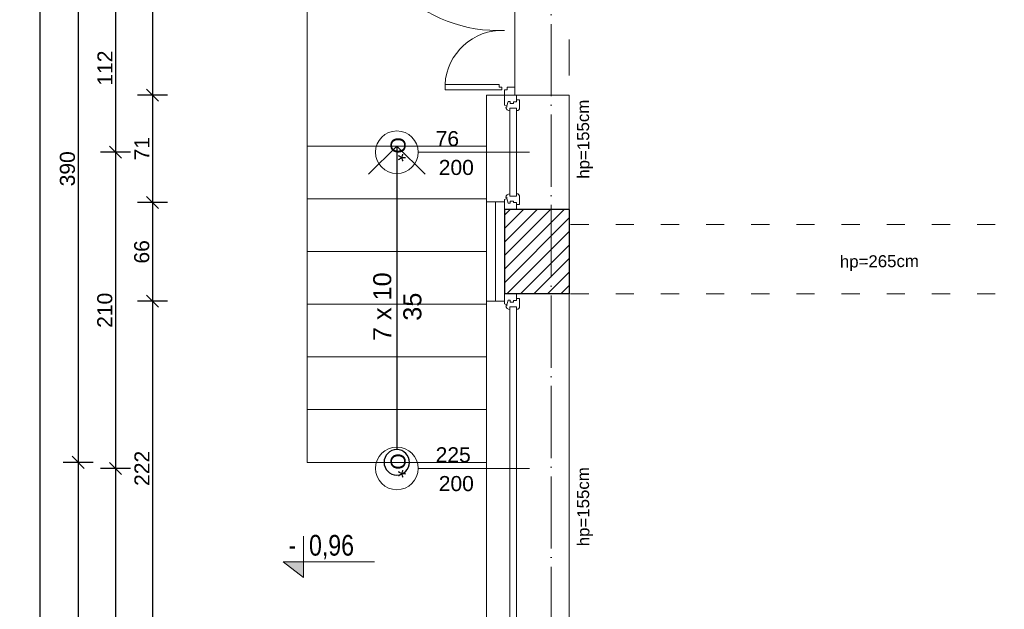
# Model space of a CAD drawing. Header units: millimetres. Extents: x 6506 to 39690, y 6022 to 25261.
# Tile 21 of 59: x 12971 to 13625, y 19042 to 19434. Entities that reach past the tile are written whole.
import ezdxf
from ezdxf.enums import TextEntityAlignment as Align

# ---------------------------------------------------------------- set-up
doc = ezdxf.new("R2010")
doc.units = ezdxf.units.MM
for name, pattern in [('ACAD_ISO03W100', [30, 12, -18]), ('ACAD_ISO04W100', [30, 24, -3, 0, -3]), ('DASHED', [19.05, 12.7, -6.35])]:
    doc.linetypes.add(name, pattern=pattern)
doc.layers.add('A_HATCH', color=7, linetype='Continuous', lineweight=5, true_color=0x999999)
doc.layers.add('A_IZOLEACJA TERMI_PROJEKTOWANA', color=7, linetype='Continuous', lineweight=15, true_color=0x0089b6)
for name, color, linetype, lineweight in [('A_KONST_ISTNIEJĄCE', 83, 'Continuous', 25), ('A_OPISY', 40, 'Continuous', 9), ('A_OSIE KONSTRUKCYJNE', 150, 'ACAD_ISO04W100', 5), ('A_STOLARKA OKIENNA', 141, 'Continuous', 15), ('A_TEKST', 7, 'Continuous', 15), ('A_WIDOK', 141, 'Continuous', 13), ('A_WIDOK-NAD', 221, 'DASHED', 13), ('A_WYMIAROWANIE', 7, 'Continuous', 9)]:
    doc.layers.add(name, color=color, linetype=linetype, lineweight=lineweight)
doc.layers.add('A_NIEWIDOCZNE  POMOCNICZE', color=252, linetype='ACAD_ISO03W100', lineweight=5, plot=False)
doc.layers.add('AA OPISY', color=40, linetype='Continuous')
doc.styles.add('APLUS', font='arial.ttf', dxfattribs={"width": 0.6})
doc.styles.get("Standard").update_dxf_attribs({"font": 'arial.ttf'})
doc.linetypes.add('BATTING', pattern='A,0.0001,-0.1,[134,ltypeshp.shx,S=0.1,R=0,X=-0.1,Y=0],-0.2,[134,ltypeshp.shx,S=0.1,R=180,X=0.1,Y=0],-0.1', length=0.4001)
doc.dimstyles.new('1 do 100', dxfattribs={"dimtxt": 10, "dimasz": 8, "dimexe": 10, "dimexo": 10, "dimgap": 2, "dimtad": 1, "dimdec": 0, "dimtxsty": 'Standard', "dimblk": 'OBLIQUE', "dimcen": 2.5, "dimadec": 0, "dimazin": 0, "dimtfac": 1, "dimtdec": 0, "dimtmove": 0, "dimatfit": 3, "dimldrblk": 'OBLIQUE', "dimfxl": 10, "dimfxlon": 1, "dimarcsym": 0})

# ---------------------------------------------------------------- blocks, each defined once
blk = doc.blocks.new('*U179')
at = {"color": 144}
for p, q in [((118, 0), (118, -8)), ((118, 0), (124.68, 0)), ((118, 0), (118, -8)), ((124.68, 0), (125.26, -1.55)), ((187.32, 0), (186.74, -1.55)), ((194, 0), (187.32, 0)), ((194, 0), (194, -8)), ((122.24, -2.4), (125.26, -1.55)), ((122.24, -3.73), (122.24, -2.4)), ((123.61, -3.73), (122.24, -3.73)), ((122.59, -8), (122.59, -6.06)), ((122.59, -6.06), (123.61, -6.06)), ((123.61, -6.06), (123.61, -3.73)), ((125.26, -1.55), (126.11, -1.55)), ((126.11, -1.55), (126.01, -1.01)), ((126.75, -7.98), (126.75, -3.66)), ((126.75, -3.66), (128.38, -3.66)), ((185.25, -3.66), (183.62, -3.66)), ((185.25, -7.98), (185.25, -3.66)), ((185.89, -1.55), (185.99, -1.01)), ((186.74, -1.55), (185.89, -1.55)), ((189.76, -2.4), (186.74, -1.55)), ((188.39, -6.06), (188.39, -3.73)), ((188.39, -3.73), (189.76, -3.73)), ((189.41, -6.06), (188.39, -6.06)), ((189.41, -8), (189.41, -6.06)), ((189.76, -3.73), (189.76, -2.4)), ((118, -8), (121.2, -8)), ((121.2, -8), (121.2, -9.92)), ((121.2, -8), (122.59, -8)), ((121.2, -9.92), (127.06, -9.92)), ((128.34, -7.98), (126.75, -7.98)), ((128.34, -9.03), (128.34, -7.98)), ((183.66, -9.03), (183.66, -7.98)), ((183.66, -7.98), (185.25, -7.98)), ((190.8, -9.92), (184.94, -9.92)), ((190.8, -8), (189.41, -8)), ((194, -8), (190.8, -8)), ((190.8, -8), (190.8, -9.92))]:
    blk.add_line(p, q, dxfattribs=at)
blk.add_lwpolyline([(126.75, -3.66), (185.25, -3.66), (185.25, -7.98), (126.75, -7.98)], close=True, dxfattribs=at)
for centre, radius, start, end in [((125.87, -3.52), 2.51, 356.81051, 86.81051), ((186.13, -3.52), 2.51, 93.18949, 183.18949), ((126.97, -8.42), 1.5, 273.35533, 335.68535), ((185.03, -8.42), 1.5, 204.31465, 266.64467)]:
    blk.add_arc(centre, radius, start, end, dxfattribs=at)
blk = doc.blocks.new('*U180')
at = {"color": 144}
for p, q in [((-26, 0), (-26, -8)), ((-26, 0), (-19.32, 0)), ((-26, 0), (-26, -8)), ((-19.32, 0), (-18.74, -1.55)), ((199.32, 0), (198.74, -1.55)), ((206, 0), (199.32, 0)), ((206, 0), (206, -8)), ((-21.76, -2.4), (-18.74, -1.55)), ((-21.76, -3.73), (-21.76, -2.4)), ((-20.39, -3.73), (-21.76, -3.73)), ((-21.41, -8), (-21.41, -6.06)), ((-21.41, -6.06), (-20.39, -6.06)), ((-20.39, -6.06), (-20.39, -3.73)), ((-18.74, -1.55), (-17.89, -1.55)), ((-17.89, -1.55), (-17.99, -1.01)), ((-17.25, -7.98), (-17.25, -3.66)), ((-17.25, -3.66), (-15.62, -3.66)), ((197.25, -3.66), (195.62, -3.66)), ((197.25, -7.98), (197.25, -3.66)), ((197.89, -1.55), (197.99, -1.01)), ((198.74, -1.55), (197.89, -1.55)), ((201.76, -2.4), (198.74, -1.55)), ((200.39, -6.06), (200.39, -3.73)), ((200.39, -3.73), (201.76, -3.73)), ((201.41, -6.06), (200.39, -6.06)), ((201.41, -8), (201.41, -6.06)), ((201.76, -3.73), (201.76, -2.4)), ((-26, -8), (-22.8, -8)), ((-22.8, -8), (-22.8, -9.92)), ((-22.8, -8), (-21.41, -8)), ((-22.8, -9.92), (-16.94, -9.92)), ((-15.66, -7.98), (-17.25, -7.98)), ((-15.66, -9.03), (-15.66, -7.98)), ((195.66, -9.03), (195.66, -7.98)), ((195.66, -7.98), (197.25, -7.98)), ((202.8, -9.92), (196.94, -9.92)), ((202.8, -8), (201.41, -8)), ((206, -8), (202.8, -8)), ((202.8, -8), (202.8, -9.92))]:
    blk.add_line(p, q, dxfattribs=at)
blk.add_lwpolyline([(-17.25, -3.66), (197.25, -3.66), (197.25, -7.98), (-17.25, -7.98)], close=True, dxfattribs=at)
for centre, radius, start, end in [((-18.13, -3.52), 2.51, 356.81051, 86.81051), ((198.13, -3.52), 2.51, 93.18949, 183.18949), ((-17.03, -8.42), 1.5, 273.35533, 335.68535), ((197.03, -8.42), 1.5, 204.31465, 266.64467)]:
    blk.add_arc(centre, radius, start, end, dxfattribs=at)
blk = doc.blocks.new('WARTOŚĆ')
at = {"layer": 'A_OPISY', "color": 144}
blk.add_line((0, 0), (0, 73.97), dxfattribs=at)
blk.add_circle((0, 88.12), 14.15, dxfattribs=at)
blk.add_attdef('OZ', (-9.99, 82.42), '', height=10, dxfattribs=at)
for tag, p in [('S', (-4.03, 32.64)), ('H', (15.09, 32.64))]:
    blk.add_attdef(tag, p, '', height=10, rotation=90, dxfattribs=at)
blk = doc.blocks.new('*U157')
at = {"layer": 'AA OPISY'}
for q in [(46.47, 18.82), (-136.57, 0), (46.47, -18.82)]:
    blk.add_line((65, 0), q, dxfattribs=at)
blk.add_circle((-145, 0), 8.43, dxfattribs=at)
blk = doc.blocks.new('*U9')
blk.add_hatch(color=256).paths.add_polyline_path([(0, 0.1532), (-0.198, 0.1532), (0, 0)])
blk.add_line((0, 0.1532), (0, 0.4))
blk.add_lwpolyline([(0, 0.1532), (0, 0), (-0.198, 0.1532), (0.6852, 0.1532)])
at = {"style": 'APLUS', "width": 0.8}
blk.add_attdef('%%P_0.00', text='', height=0.2, dxfattribs=at).set_placement((-0.1457, 0.1532), align=Align.BOTTOM_LEFT)
blk = doc.blocks.new('OSI')
at = {"layer": 'A_OSIE KONSTRUKCYJNE', "ltscale": 2}
blk.add_line((16364.03, 22227.01), (16364.03, 19966.92), dxfattribs=at)
blk = doc.blocks.new('_Oblique')
at = {"color": 0, "linetype": 'ByBlock', "lineweight": -2}
blk.add_line((-0.5, -0.5), (0.5, 0.5), dxfattribs=at)
blk = doc.blocks.new('*D352')
at = {"layer": 'A_WYMIAROWANIE', "color": 0, "lineweight": -2, "ltscale": 2, "transparency": 16777216}
for p, q in [((13069.54, 19527.66), (13049.54, 19527.66)), ((13059.54, 19527.66), (13059.54, 19383.66)), ((13069.54, 19383.66), (13049.54, 19383.66))]:
    blk.add_line(p, q, dxfattribs=at)
at = {"layer": 'Defpoints', "color": 0, "ltscale": 2, "transparency": 16777216}
for p in [(13281.26, 19527.66), (13059.54, 19383.66), (13308.76, 19383.66)]:
    blk.add_point(p, dxfattribs=at)
at = {"layer": 'A_WYMIAROWANIE', "color": 0, "lineweight": -2, "ltscale": 2, "transparency": 16777216, "xscale": 8, "yscale": 8, "zscale": 8}
for p, rotation in [((13059.54, 19527.66), 90), ((13059.54, 19383.66), 270)]:
    blk.add_blockref('_Oblique', p, dxfattribs=dict(at, rotation=rotation))
at = {"layer": 'A_WYMIAROWANIE', "color": 0, "ltscale": 2, "transparency": 16777216, "insert": (13052.52, 19455.66), "char_height": 10, "attachment_point": 5, "rotation": 90}
blk.add_mtext('144', dxfattribs=at)
blk = doc.blocks.new('*D353')
at = {"layer": 'A_WYMIAROWANIE', "color": 0, "lineweight": -2, "ltscale": 2, "transparency": 16777216}
for p, q in [((13069.54, 19383.66), (13049.54, 19383.66)), ((13059.54, 19383.66), (13059.54, 19312.3)), ((13069.54, 19312.3), (13049.54, 19312.3))]:
    blk.add_line(p, q, dxfattribs=at)
at = {"layer": 'Defpoints', "color": 0, "ltscale": 2, "transparency": 16777216}
for p in [(13308.76, 19383.66), (13059.54, 19312.3), (13287.26, 19312.3)]:
    blk.add_point(p, dxfattribs=at)
at = {"layer": 'A_WYMIAROWANIE', "color": 0, "lineweight": -2, "ltscale": 2, "transparency": 16777216, "xscale": 8, "yscale": 8, "zscale": 8}
for p, rotation in [((13059.54, 19383.66), 90), ((13059.54, 19312.3), 270)]:
    blk.add_blockref('_Oblique', p, dxfattribs=dict(at, rotation=rotation))
at = {"layer": 'A_WYMIAROWANIE', "color": 0, "ltscale": 2, "transparency": 16777216, "insert": (13052.52, 19347.98), "char_height": 10, "attachment_point": 5, "rotation": 90}
blk.add_mtext('71', dxfattribs=at)
blk = doc.blocks.new('*D354')
at = {"layer": 'A_WYMIAROWANIE', "color": 0, "lineweight": -2, "ltscale": 2, "transparency": 16777216}
for p, q in [((13069.54, 19312.3), (13049.54, 19312.3)), ((13059.54, 19312.3), (13059.54, 19246.66)), ((13069.54, 19246.66), (13049.54, 19246.66))]:
    blk.add_line(p, q, dxfattribs=at)
at = {"layer": 'Defpoints', "color": 0, "ltscale": 2, "transparency": 16777216}
for p in [(13287.26, 19312.3), (13059.54, 19246.66), (13281.26, 19246.66)]:
    blk.add_point(p, dxfattribs=at)
at = {"layer": 'A_WYMIAROWANIE', "color": 0, "lineweight": -2, "ltscale": 2, "transparency": 16777216, "xscale": 8, "yscale": 8, "zscale": 8}
for p, rotation in [((13059.54, 19312.3), 90), ((13059.54, 19246.66), 270)]:
    blk.add_blockref('_Oblique', p, dxfattribs=dict(at, rotation=rotation))
at = {"layer": 'A_WYMIAROWANIE', "color": 0, "ltscale": 2, "transparency": 16777216, "insert": (13052.44, 19279.48), "char_height": 10, "attachment_point": 5, "rotation": 90}
blk.add_mtext('66', dxfattribs=at)
blk = doc.blocks.new('*D355')
at = {"layer": 'A_WYMIAROWANIE', "color": 0, "lineweight": -2, "ltscale": 2, "transparency": 16777216}
for p, q in [((13069.54, 19246.66), (13049.54, 19246.66)), ((13059.54, 19246.66), (13059.54, 19024.66)), ((13069.54, 19024.66), (13049.54, 19024.66))]:
    blk.add_line(p, q, dxfattribs=at)
at = {"layer": 'Defpoints', "color": 0, "ltscale": 2, "transparency": 16777216}
for p in [(13281.26, 19246.66), (13059.54, 19024.66), (13281.26, 19024.66)]:
    blk.add_point(p, dxfattribs=at)
at = {"layer": 'A_WYMIAROWANIE', "color": 0, "lineweight": -2, "ltscale": 2, "transparency": 16777216, "xscale": 8, "yscale": 8, "zscale": 8}
for p, rotation in [((13059.54, 19246.66), 90), ((13059.54, 19024.66), 270)]:
    blk.add_blockref('_Oblique', p, dxfattribs=dict(at, rotation=rotation))
at = {"layer": 'A_WYMIAROWANIE', "color": 0, "ltscale": 2, "transparency": 16777216, "insert": (13052.52, 19135.66), "char_height": 10, "attachment_point": 5, "rotation": 90}
blk.add_mtext('222', dxfattribs=at)
blk = doc.blocks.new('*D364')
at = {"layer": 'A_WYMIAROWANIE', "color": 0, "lineweight": -2, "ltscale": 2, "transparency": 16777216}
for p, q in [((13044.97, 19457.5), (13024.97, 19457.5)), ((13034.97, 19457.5), (13034.97, 19345.66)), ((13044.97, 19345.66), (13024.97, 19345.66))]:
    blk.add_line(p, q, dxfattribs=at)
at = {"layer": 'Defpoints', "color": 0, "ltscale": 2, "transparency": 16777216}
for p in [(13284.3, 19457.5), (13034.97, 19345.66), (13296.92, 19345.66)]:
    blk.add_point(p, dxfattribs=at)
at = {"layer": 'A_WYMIAROWANIE', "color": 0, "lineweight": -2, "ltscale": 2, "transparency": 16777216, "xscale": 8, "yscale": 8, "zscale": 8}
for p, rotation in [((13034.97, 19457.5), 90), ((13034.97, 19345.66), 270)]:
    blk.add_blockref('_Oblique', p, dxfattribs=dict(at, rotation=rotation))
at = {"layer": 'A_WYMIAROWANIE', "color": 0, "ltscale": 2, "transparency": 16777216, "insert": (13027.95, 19401.58), "char_height": 10, "attachment_point": 5, "rotation": 90}
blk.add_mtext('112', dxfattribs=at)
blk = doc.blocks.new('*D365')
at = {"layer": 'A_WYMIAROWANIE', "color": 0, "lineweight": -2, "ltscale": 2, "transparency": 16777216}
for p, q in [((13044.97, 19345.66), (13024.97, 19345.66)), ((13034.97, 19345.66), (13034.97, 19135.66)), ((13044.97, 19135.66), (13024.97, 19135.66))]:
    blk.add_line(p, q, dxfattribs=at)
at = {"layer": 'Defpoints', "color": 0, "ltscale": 2, "transparency": 16777216}
for p in [(13296.92, 19345.66), (13034.97, 19135.66), (13296.92, 19135.66)]:
    blk.add_point(p, dxfattribs=at)
at = {"layer": 'A_WYMIAROWANIE', "color": 0, "lineweight": -2, "ltscale": 2, "transparency": 16777216, "xscale": 8, "yscale": 8, "zscale": 8}
for p, rotation in [((13034.97, 19345.66), 90), ((13034.97, 19135.66), 270)]:
    blk.add_blockref('_Oblique', p, dxfattribs=dict(at, rotation=rotation))
at = {"layer": 'A_WYMIAROWANIE', "color": 0, "ltscale": 2, "transparency": 16777216, "insert": (13027.87, 19240.66), "char_height": 10, "attachment_point": 5, "rotation": 90}
blk.add_mtext('210', dxfattribs=at)
blk = doc.blocks.new('*D366')
at = {"layer": 'A_WYMIAROWANIE', "color": 0, "lineweight": -2, "ltscale": 2, "transparency": 16777216}
for p, q in [((13044.97, 19135.66), (13024.97, 19135.66)), ((13034.97, 19135.66), (13034.97, 18321.66)), ((13044.97, 18321.66), (13024.97, 18321.66))]:
    blk.add_line(p, q, dxfattribs=at)
at = {"layer": 'Defpoints', "color": 0, "ltscale": 2, "transparency": 16777216}
for p in [(13296.92, 19135.66), (13034.97, 18321.66), (13299.08, 18321.66)]:
    blk.add_point(p, dxfattribs=at)
at = {"layer": 'A_WYMIAROWANIE', "color": 0, "lineweight": -2, "ltscale": 2, "transparency": 16777216, "xscale": 8, "yscale": 8, "zscale": 8}
for p, rotation in [((13034.97, 19135.66), 90), ((13034.97, 18321.66), 270)]:
    blk.add_blockref('_Oblique', p, dxfattribs=dict(at, rotation=rotation))
at = {"layer": 'A_WYMIAROWANIE', "color": 0, "ltscale": 2, "transparency": 16777216, "insert": (13027.87, 18728.66), "char_height": 10, "attachment_point": 5, "rotation": 90}
blk.add_mtext('814', dxfattribs=at)
blk = doc.blocks.new('*D373')
at = {"layer": 'A_WYMIAROWANIE', "color": 0, "lineweight": -2, "ltscale": 2, "transparency": 16777216}
for p, q in [((13020.18, 19529.66), (13000.18, 19529.66)), ((13010.18, 19529.66), (13010.18, 19139.66)), ((13020.18, 19139.66), (13000.18, 19139.66))]:
    blk.add_line(p, q, dxfattribs=at)
at = {"layer": 'Defpoints', "color": 0, "ltscale": 2, "transparency": 16777216}
for p in [(13252.68, 19529.66), (13010.18, 19139.66), (13181.82, 19139.66)]:
    blk.add_point(p, dxfattribs=at)
at = {"layer": 'A_WYMIAROWANIE', "color": 0, "lineweight": -2, "ltscale": 2, "transparency": 16777216, "xscale": 8, "yscale": 8, "zscale": 8}
for p, rotation in [((13010.18, 19529.66), 90), ((13010.18, 19139.66), 270)]:
    blk.add_blockref('_Oblique', p, dxfattribs=dict(at, rotation=rotation))
at = {"layer": 'A_WYMIAROWANIE', "color": 0, "ltscale": 2, "transparency": 16777216, "insert": (13003.07, 19334.66), "char_height": 10, "attachment_point": 5, "rotation": 90}
blk.add_mtext('390', dxfattribs=at)
blk = doc.blocks.new('*D374')
at = {"layer": 'A_WYMIAROWANIE', "color": 0, "lineweight": -2, "ltscale": 2, "transparency": 16777216}
for p, q in [((13020.18, 19139.66), (13000.18, 19139.66)), ((13010.18, 19139.66), (13010.18, 18149.66)), ((13020.18, 18149.66), (13000.18, 18149.66))]:
    blk.add_line(p, q, dxfattribs=at)
at = {"layer": 'Defpoints', "color": 0, "ltscale": 2, "transparency": 16777216}
for p in [(13181.82, 19139.66), (13010.18, 18149.66), (13281.26, 18149.66)]:
    blk.add_point(p, dxfattribs=at)
at = {"layer": 'A_WYMIAROWANIE', "color": 0, "lineweight": -2, "ltscale": 2, "transparency": 16777216, "xscale": 8, "yscale": 8, "zscale": 8}
for p, rotation in [((13010.18, 19139.66), 90), ((13010.18, 18149.66), 270)]:
    blk.add_blockref('_Oblique', p, dxfattribs=dict(at, rotation=rotation))
at = {"layer": 'A_WYMIAROWANIE', "color": 0, "ltscale": 2, "transparency": 16777216, "insert": (13003.07, 18644.66), "char_height": 10, "attachment_point": 5, "rotation": 90}
blk.add_mtext('990', dxfattribs=at)
blk = doc.blocks.new('*D379')
at = {"layer": 'A_WYMIAROWANIE', "color": 0, "lineweight": -2, "ltscale": 2, "transparency": 16777216}
for p, q in [((12994.99, 19655.66), (12974.99, 19655.66)), ((12984.99, 17890.66), (12984.99, 19655.66)), ((12994.99, 17890.66), (12974.99, 17890.66))]:
    blk.add_line(p, q, dxfattribs=at)
at = {"layer": 'Defpoints', "color": 0, "ltscale": 2, "transparency": 16777216}
for p in [(12984.99, 19655.66), (13281.26, 19655.66), (13975.26, 17890.66)]:
    blk.add_point(p, dxfattribs=at)
at = {"layer": 'A_WYMIAROWANIE', "color": 0, "lineweight": -2, "ltscale": 2, "transparency": 16777216, "xscale": 8, "yscale": 8, "zscale": 8}
for p, rotation in [((12984.99, 19655.66), 90), ((12984.99, 17890.66), 270)]:
    blk.add_blockref('_Oblique', p, dxfattribs=dict(at, rotation=rotation))
at = {"layer": 'A_WYMIAROWANIE', "color": 0, "ltscale": 2, "transparency": 16777216, "insert": (12977.88, 18773.16), "char_height": 10, "attachment_point": 5, "rotation": 90}
blk.add_mtext('1765', dxfattribs=at)

msp = doc.modelspace()

# ---------------------------------------------------------------- hatches: boundary and pattern name
at = {"layer": 'A_HATCH'}
h = msp.add_hatch(dxfattribs=at)
h.set_pattern_fill('ANSI31', color=256, scale=2)
h.set_pattern_definition([(45, (-1713.23, 355.087), (-4.490128, 4.490128), [])])
h.paths.add_polyline_path([(14201.26, 19300.66), (14129.26, 19300.66), (14129.26, 19244.66), (14201.26, 19244.66)])
h.paths.add_polyline_path([(14201.26, 19595.66), (14158.26, 19595.66), (14158.26, 19530.66), (14201.26, 19530.66)])
h.paths.add_polyline_path([(14158.26, 19595.66), (14129.26, 19595.66), (14129.26, 19530.66), (14158.26, 19530.66)])
h.paths.add_polyline_path([(14229.26, 19638.66), (14158.26, 19638.66), (14158.26, 19643.66), (13983.29, 19643.66), (13983.29, 19635.66), (13983.26, 19600.66), (14115.26, 19600.66), (14115.26, 19595.66), (14229.26, 19595.66)])
h.paths.add_polyline_path([(14510.26, 19638.66), (14466.26, 19638.66), (14466.26, 19630.66), (14466.26, 19595.66), (14510.26, 19595.66)])
h.paths.add_polyline_path([(13757.26, 19643.66), (13706.26, 19643.66), (13706.26, 19635.66), (13706.26, 19600.66), (13757.26, 19600.66)])
h.paths.add_polyline_path([(13480.26, 19643.66), (13293.26, 19643.66), (13293.26, 19527.66), (13301.26, 19527.66), (13336.26, 19527.66), (13336.26, 19600.66), (13480.26, 19600.66)])
h.paths.add_polyline_path([(13336.26, 19307.66), (13293.26, 19307.66), (13293.26, 19251.66), (13301.26, 19251.66), (13336.26, 19251.66)])
h.paths.add_polyline_path([(13336.26, 19019.66), (13293.26, 19019.66), (13293.26, 18419.66), (13336.26, 18419.66)])
h.paths.add_polyline_path([(13812.26, 18204.66), (13336.26, 18204.66), (13336.26, 18223.66), (13293.26, 18223.66), (13293.26, 18161.66), (13812.26, 18161.66), (13812.26, 18173.58)])
h.paths.add_polyline_path([(14014.26, 18204.66), (13990.26, 18204.66), (13971.26, 18204.66), (13942.26, 18204.66), (13942.26, 18161.66), (14014.26, 18161.66)])
h.paths.add_polyline_path([(14201.26, 18471.18), (14178.76, 18471.18), (14201.26, 18471.18), (14201.26, 19016.66), (14158.26, 19016.66), (14158.26, 18320.66), (14803.26, 18320.66), (14803.26, 18363.66), (14201.26, 18363.66)])
h.paths.add_polyline_path([(14114.26, 18402.66), (14136.76, 18402.66), (14114.26, 18402.66), (14114.26, 18356.66), (13971.26, 18356.66), (13971.26, 18313.66), (14156.26, 18313.66), (14156.26, 19016.66), (14129.26, 19016.66), (14129.26, 18725.66), (14114.26, 18725.66)])

# ---------------------------------------------------------------- linework, layer by layer
at = {"layer": 'A_IZOLEACJA TERMI_PROJEKTOWANA', "ltscale": 2}
for p, q in [((13293.26, 19312.66), (13281.26, 19312.66)), ((13293.26, 19246.66), (13281.26, 19246.66))]:
    msp.add_line(p, q, dxfattribs=at)
msp.add_lwpolyline([(13281.26, 19246.66), (13281.26, 19312.66)], dxfattribs=at)
at = {"layer": 'A_IZOLEACJA TERMI_PROJEKTOWANA', "linetype": 'BATTING', "ltscale": 14}
msp.add_lwpolyline([(13287.26, 19246.66), (13287.26, 19312.66)], dxfattribs=at)
at = {"layer": 'A_KONST_ISTNIEJĄCE', "ltscale": 2}
for p, q in [((13336.26, 19307.66), (13293.26, 19307.66)), ((13336.26, 19251.66), (13293.26, 19251.66))]:
    msp.add_line(p, q, dxfattribs=at)
for points in [[(13293.26, 19307.66), (13293.26, 19251.66)], [(13336.26, 19307.66), (13336.26, 19251.66)]]:
    msp.add_lwpolyline(points, dxfattribs=at)
at = {"layer": 'A_NIEWIDOCZNE  POMOCNICZE', "ltscale": 2}
msp.add_lwpolyline([(14114.26, 18464.66), (14114.26, 18725.66), (14129.26, 18725.66), (14129.26, 19595.66), (14115.26, 19595.66), (14115.26, 19600.66), (13336.26, 19600.66), (13336.26, 18464.66), (14114.26, 18464.66)], dxfattribs=at)
at = {"layer": 'A_OPISY', "color": 144, "true_color": 0x007cb0, "transparency": 33554559}
for points in [[(13293.26, 19426.59, -0.435501), (13194.68, 19523.45)], [(13293.26, 19426.59, 0.409169), (13253.83, 19390.65)]]:
    msp.add_lwpolyline(points, format="xyb", dxfattribs=at)
for points in [[(13291.55, 19388.9), (13291.55, 19388.9), (13289.81, 19388.9), (13289.81, 19390.65), (13253.83, 19390.65), (13253.83, 19387.15), (13291.55, 19387.15)], [(13300.16, 19388.9), (13300.16, 19383.66), (13293.26, 19383.66), (13293.26, 19387.15), (13295, 19387.15), (13295, 19388.9)]]:
    msp.add_lwpolyline(points, close=True, dxfattribs=at)
at = {"layer": 'A_WIDOK', "ltscale": 2}
for p, q in [((13162.26, 19529.66), (13162.26, 19349.66)), ((13300.16, 19527.58), (13300.16, 19383.66)), ((13336.26, 19383.66), (13281.26, 19383.66)), ((13281.26, 19312.66), (13281.26, 19383.66)), ((13336.26, 19307.66), (13336.26, 19383.66)), ((13162.26, 19349.66), (13281.26, 19349.66)), ((13162.26, 19349.66), (13162.26, 19139.66)), ((13281.26, 19314.66), (13162.26, 19314.66)), ((13281.26, 19279.66), (13162.26, 19279.66)), ((13281.26, 19024.66), (13281.26, 19246.66)), ((13336.26, 19019.66), (13336.26, 19251.66)), ((13281.26, 19244.66), (13162.26, 19244.66)), ((13281.26, 19209.66), (13162.26, 19209.66)), ((13281.26, 19174.66), (13162.26, 19174.66)), ((13281.26, 19139.66), (13162.26, 19139.66))]:
    msp.add_line(p, q, dxfattribs=at)
at = {"layer": 'A_WIDOK-NAD', "linetype": 'ACAD_ISO03W100'}
for p, q in [((14129.26, 19297.66), (13336.26, 19297.66)), ((14129.26, 19251.66), (13336.26, 19251.66))]:
    msp.add_line(p, q, dxfattribs=at)

# ---------------------------------------------------------------- block references
at = {"layer": 'A_OPISY', "color": 144, "true_color": 0x007cb0, "transparency": 33554559}
ref = msp.add_blockref('WARTOŚĆ', (13309.93, 19345.66), dxfattribs=dict(at, xscale=-1, rotation=90))
ref.add_attrib('S', '76', (13247.6, 19349.69), dxfattribs={"color": 0, "height": 10})
ref.add_attrib('H', '200', (13249.66, 19330.57), dxfattribs={"color": 0, "height": 10})
ref.add_attrib('OZ', 'O*', (13217.64, 19355.65), dxfattribs={"color": 0, "height": 10, "rotation": 270})
at = {"layer": 'A_OPISY', "transparency": 33554559, "xscale": -1, "rotation": 270}
msp.add_blockref('*U157', (13221.76, 19284.66), dxfattribs=at)
at = {"layer": 'A_OPISY', "color": 144, "true_color": 0x007cb0, "transparency": 33554559}
ref = msp.add_blockref('WARTOŚĆ', (13309.93, 19135.66), dxfattribs=dict(at, xscale=-1, rotation=90))
ref.add_attrib('S', '225', (13247.6, 19139.69), dxfattribs={"color": 0, "height": 10})
ref.add_attrib('H', '200', (13249.66, 19120.57), dxfattribs={"color": 0, "height": 10})
ref.add_attrib('OZ', 'O*', (13217.64, 19145.65), dxfattribs={"color": 0, "height": 10, "rotation": 270})
at = {"layer": 'A_OPISY', "transparency": 33554687, "xscale": 68.67492864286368, "yscale": 68.67492864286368, "zscale": 68.67492864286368, "rotation": 1.435389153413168e-05}
msp.add_blockref('*U9', (13159.86, 19063.06), dxfattribs=at).add_auto_attribs({'%%P_0.00': '-  0,96'})
at = {"layer": 'A_OSIE KONSTRUKCYJNE'}
msp.add_blockref('OSI', (-3039.77, -2375.46), dxfattribs=at)
at = {"layer": 'A_STOLARKA OKIENNA', "transparency": 33554559, "xscale": -1, "rotation": 90}
for name, p in [('*U179', (13293.26, 19501.66)), ('*U180', (13293.26, 19225.66))]:
    msp.add_blockref(name, p, dxfattribs=at)

# ---------------------------------------------------------------- texts
at = {"layer": 'A_OPISY', "transparency": 33554559, "char_height": 8, "attachment_point": 5}
for s, insert, rotation in [('hp=155cm', (13346.78, 19354.33), 90.4248), ('hp=265cm', (13542.32, 19272.05), 0.4248), ('hp=155cm', (13346.78, 19110.16), 90.4248)]:
    msp.add_mtext_dynamic_manual_height_columns(s, width=44.3905, gutter_width=12.5, heights=[0], dxfattribs=dict(at, insert=insert, rotation=rotation))
at = {"layer": 'A_TEKST', "transparency": 33554559, "insert": (13222.19, 19243.04), "char_height": 12, "attachment_point": 5, "rotation": 90}
msp.add_mtext_dynamic_manual_height_columns('7 x 10\\P\\pxqc;35', width=91.3974, gutter_width=12.5, heights=[39.91], dxfattribs=at)

# ---------------------------------------------------------------- dimensions: what is measured, and where the dimension line sits
at = {"layer": 'A_WYMIAROWANIE', "ltscale": 2}
for base, p1, p2, picture, middle in [((12984.99, 19655.66), (13975.26, 17890.66), (13281.26, 19655.66), '*D379', (12977.88, 18773.16)), ((13010.18, 19139.66), (13252.68, 19529.66), (13181.82, 19139.66), '*D373', (13003.07, 19334.66)), ((13059.54, 19383.66), (13281.26, 19527.66), (13308.76, 19383.66), '*D352', (13052.52, 19455.66)), ((13034.97, 19345.66), (13284.3, 19457.5), (13296.92, 19345.66), '*D364', (13027.95, 19401.58)), ((13059.54, 19312.3), (13308.76, 19383.66), (13287.26, 19312.3), '*D353', (13052.52, 19347.98)), ((13034.97, 19135.66), (13296.92, 19345.66), (13296.92, 19135.66), '*D365', (13027.87, 19240.66)), ((13059.54, 19246.66), (13287.26, 19312.3), (13281.26, 19246.66), '*D354', (13052.44, 19279.48)), ((13059.54, 19024.66), (13281.26, 19246.66), (13281.26, 19024.66), '*D355', (13052.52, 19135.66)), ((13010.18, 18149.66), (13181.82, 19139.66), (13281.26, 18149.66), '*D374', (13003.07, 18644.66)), ((13034.97, 18321.66), (13296.92, 19135.66), (13299.08, 18321.66), '*D366', (13027.87, 18728.66))]:
    dim = msp.add_linear_dim(base=base, p1=p1, p2=p2, angle=90, dimstyle='1 do 100', override={"dimtmove": 1}, dxfattribs=at)
    dim.commit()
    dim.dimension.update_dxf_attribs({"geometry": picture, "text_midpoint": middle})

doc.saveas('drawing.dxf')
